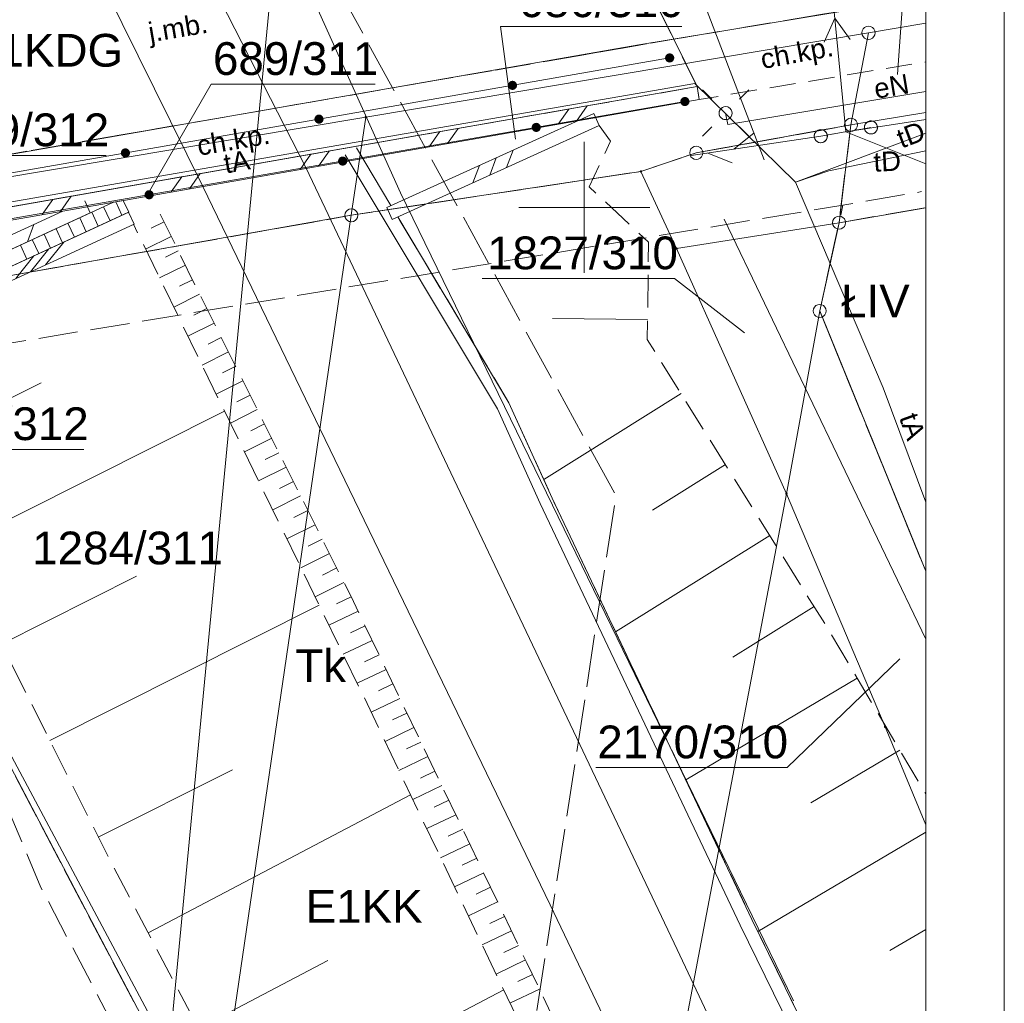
# Model space of a CAD drawing. Header units: centimetres. Extents: x -1545 to 32023, y 2301 to 66956.
# Tile 18 of 20: x 12231 to 15990, y 61233 to 64987. Entities that reach past the tile are written whole.
import ezdxf

# ---------------------------------------------------------------- set-up
doc = ezdxf.new("R2010")
doc.units = ezdxf.units.CM
doc.header["$MEASUREMENT"] = 0
for name, pattern in [('PRZER1-1', [100, 50, -50]), ('PRZER2-1', [150, 100, -50]), ('PRZER2_5-1', [175, 125, -50]), ('PRZER3-1', [200, 150, -50]), ('PRZER4-1', [250, 200, -50])]:
    doc.linetypes.add(name, pattern=pattern)
doc.layers.add('130-Z Teren', color=7, linetype='Continuous')
doc.layers.add('Mapa dcp_3_GSLKOG', color=7, linetype='Continuous')
for name, color, linetype, lineweight in [('130-Z Teren_Nr_pióra__53', 54, 'Continuous', 13), ('Mapa dcp_3_GEPPGD_Nr_pióra__2', 94, 'Continuous', 18), ('Mapa dcp_3_GESDZI_Nr_pióra__2', 94, 'Continuous', 18), ('Mapa dcp_3_GESDZI_O_Nr_pióra__2', 94, 'Continuous', 18), ('Mapa dcp_3_GESKLU_Nr_pióra__2', 94, 'Continuous', 18), ('Mapa dcp_3_GESKLU_O_Nr_pióra__2', 94, 'Continuous', 18), ('Mapa dcp_3_GSLDSS_Nr_pióra__7', 7, 'Continuous', 18), ('Mapa dcp_3_GSLIMS_Nr_pióra__7', 7, 'Continuous', 18), ('Mapa dcp_3_GSLKOG_Nr_pióra__7', 7, 'Continuous', 18), ('Mapa dcp_3_GSLKRW_Nr_pióra__7', 7, 'Continuous', 18), ('Mapa dcp_3_GSLTTK_Nr_pióra__7', 7, 'Continuous', 18), ('Mapa dcp_3_GSSDSO_Nr_pióra__7', 7, 'Continuous', 18), ('Mapa dcp_3_GSSKOA_Nr_pióra__7', 7, 'Continuous', 18), ('Mapa dcp_3_GSSKOA_O_Nr_pióra__7', 7, 'Continuous', 18), ('Mapa dcp_3_GSSKOD_Nr_pióra__7', 7, 'Continuous', 18), ('Mapa dcp_3_GSSKOD_O_Nr_pióra__7', 7, 'Continuous', 18), ('Mapa dcp_3_GSSPDR_Nr_pióra__7', 7, 'Continuous', 18), ('Mapa dcp_3_GSSSCH_Nr_pióra__7', 7, 'Continuous', 18), ('Mapa dcp_3_GSSZSN_Nr_pióra__7', 7, 'Continuous', 18), ('Mapa dcp_3_GSSZWA_Nr_pióra__7', 7, 'Continuous', 18), ('Mapa dcp_3_GULENN_Nr_pióra__3', 1, 'Continuous', 18), ('Mapa dcp_3_GULENN_O_Nr_pióra__3', 1, 'Continuous', 18), ('Mapa dcp_3_GULISL_Nr_pióra__7', 7, 'Continuous', 18), ('Mapa dcp_3_GUPISL_Nr_pióra__7', 7, 'Continuous', 18), ('Mapa dcp_3_linie rozgraniczające_Nr_pióra__150', 150, 'Continuous', 18), ('Mapa dcp_3_opis pozaramkowy_Nr_pióra__7', 7, 'Continuous', 18), ('Mapa dcp_3_Siatka_Nr_pióra__7', 7, 'Continuous', 18), ('Mapa dcp_3_Zakres_Nr_pióra__210', 6, 'Continuous', 18)]:
    doc.layers.add(name, color=color, linetype=linetype, lineweight=lineweight)
doc.layers.add('Mapa dcp_3_GULTPR_Nr_pióra__5', color=7, linetype='Continuous', lineweight=18, true_color=0xff9100)
doc.layers.add('Mapa dcp_3_GULTPR_O_Nr_pióra__5', color=7, linetype='Continuous', lineweight=18, true_color=0xff9100)
doc.styles.add('STYL_AUTOMATYCZNY_1', font='txt')

# ---------------------------------------------------------------- blocks, each defined once
blk = doc.blocks.new('Siatka_1_1', base_point=(-1323.8, -3657.8))
at = {"layer": '130-Z Teren_Nr_pióra__53', "color": 54, "linetype": 'Continuous', "lineweight": 13, "flags": 128}
blk.add_lwpolyline([(-1323.8, -3657.8), (389.2, -253.3), (-68.9, 9924.9), (-1545.8, 10177.5), (-3265.8, 10170.5), (-7834.3, 8146.7), (-5310.3, 1141.2), (-4200.9, -1661.1)], close=True, dxfattribs=at)

msp = doc.modelspace()

# ---------------------------------------------------------------- hatches: boundary and pattern name
at = {"layer": 'Mapa dcp_3_GEPPGD_Nr_pióra__2', "linetype": 'Continuous', "lineweight": 18}
for points in [[(13551.79, 64610.82), (13553.18, 64611.04), (13554.43, 64611.67), (13555.43, 64612.67), (13556.07, 64613.92), (13556.29, 64615.32), (13556.07, 64616.71), (13555.43, 64617.96), (13554.43, 64618.96), (13553.18, 64619.6), (13551.79, 64619.82), (13550.4, 64619.6), (13549.14, 64618.96), (13548.15, 64617.96), (13547.51, 64616.71), (13547.29, 64615.32), (13547.51, 64613.92), (13548.15, 64612.67), (13549.14, 64611.67), (13550.4, 64611.04)], [(14602.31, 64403.15), (14603.7, 64403.37), (14604.96, 64404.01), (14605.95, 64405.01), (14606.59, 64406.26), (14606.81, 64407.65), (14606.59, 64409.04), (14605.95, 64410.3), (14604.96, 64411.29), (14603.7, 64411.93), (14602.31, 64412.15), (14600.92, 64411.93), (14599.67, 64411.29), (14598.67, 64410.3), (14598.03, 64409.04), (14597.81, 64407.65), (14598.03, 64406.26), (14598.67, 64405.01), (14599.67, 64404.01), (14600.92, 64403.37)], [(14738.51, 64108.75), (14739.9, 64108.97), (14741.16, 64109.61), (14742.15, 64110.61), (14742.79, 64111.86), (14743.01, 64113.25), (14742.79, 64114.64), (14742.15, 64115.9), (14741.16, 64116.89), (14739.9, 64117.53), (14738.51, 64117.75), (14737.12, 64117.53), (14735.87, 64116.89), (14734.87, 64115.9), (14734.23, 64114.64), (14734.01, 64113.25), (14734.23, 64111.86), (14734.87, 64110.61), (14735.87, 64109.61), (14737.12, 64108.97)], [(15157.91, 63173.15), (15159.3, 63173.37), (15160.56, 63174.01), (15161.55, 63175.01), (15162.19, 63176.26), (15162.41, 63177.65), (15162.19, 63179.04), (15161.55, 63180.3), (15160.56, 63181.29), (15159.3, 63181.93), (15157.91, 63182.15), (15156.52, 63181.93), (15155.27, 63181.29), (15154.27, 63180.3), (15153.63, 63179.04), (15153.41, 63177.65), (15153.63, 63176.26), (15154.27, 63175.01), (15155.27, 63174.01), (15156.52, 63173.37)], [(15534.31, 62283.65), (15535.7, 62283.87), (15536.96, 62284.51), (15537.95, 62285.51), (15538.59, 62286.76), (15538.81, 62288.15), (15538.59, 62289.54), (15537.95, 62290.8), (15536.96, 62291.79), (15535.7, 62292.43), (15534.31, 62292.65), (15532.92, 62292.43), (15531.67, 62291.79), (15530.67, 62290.8), (15530.03, 62289.54), (15529.81, 62288.15), (15530.03, 62286.76), (15530.67, 62285.51), (15531.67, 62284.51), (15532.92, 62283.87)]]:
    msp.add_hatch(color=94, dxfattribs=at).paths.add_polyline_path(points)
at = {"layer": 'Mapa dcp_3_GSLKOG', "linetype": 'Continuous', "lineweight": 0, "true_color": 0x000000}
for points in [[(14715.02, 64823.51), (14719.38, 64824.88), (14723.24, 64827.33), (14726.33, 64830.69), (14728.44, 64834.74), (14729.44, 64839.19), (14729.25, 64843.76), (14727.89, 64848.12), (14725.44, 64851.98), (14722.08, 64855.07), (14718.03, 64857.19), (14713.57, 64858.18), (14709, 64857.99), (14704.64, 64856.63), (14700.79, 64854.18), (14697.69, 64850.82), (14695.58, 64846.77), (14694.58, 64842.31), (14694.77, 64837.75), (14696.14, 64833.39), (14698.58, 64829.53), (14701.95, 64826.44), (14706, 64824.32), (14710.45, 64823.32)], [(14115.04, 64718.86), (14119.4, 64720.23), (14123.25, 64722.68), (14126.35, 64726.04), (14128.46, 64730.09), (14129.46, 64734.55), (14129.27, 64739.11), (14127.9, 64743.47), (14125.46, 64747.33), (14122.09, 64750.42), (14118.05, 64752.54), (14113.59, 64753.54), (14109.02, 64753.34), (14104.66, 64751.98), (14100.81, 64749.53), (14097.71, 64746.17), (14095.6, 64742.12), (14094.6, 64737.66), (14094.79, 64733.1), (14096.16, 64728.74), (14098.6, 64724.88), (14101.97, 64721.79), (14106.01, 64719.67), (14110.47, 64718.67)], [(14115.04, 64718.86), (14119.4, 64720.23), (14123.25, 64722.68), (14126.35, 64726.04), (14128.46, 64730.09), (14129.46, 64734.55), (14129.27, 64739.11), (14127.9, 64743.47), (14125.46, 64747.33), (14122.09, 64750.42), (14118.05, 64752.54), (14113.59, 64753.54), (14109.02, 64753.34), (14104.66, 64751.98), (14100.81, 64749.53), (14097.71, 64746.17), (14095.6, 64742.12), (14094.6, 64737.66), (14094.79, 64733.1), (14096.16, 64728.74), (14098.6, 64724.88), (14101.97, 64721.79), (14106.01, 64719.67), (14110.47, 64718.67)], [(14767.21, 64691.69), (14762.85, 64690.33), (14758.99, 64687.88), (14755.9, 64684.52), (14753.78, 64680.48), (14752.78, 64676.02), (14752.97, 64671.45), (14754.33, 64667.09), (14756.78, 64663.23), (14760.14, 64660.14), (14764.19, 64658.02), (14768.65, 64657.02), (14773.21, 64657.21), (14777.57, 64658.57), (14781.43, 64661.02), (14784.52, 64664.38), (14786.64, 64668.43), (14787.64, 64672.89), (14787.45, 64677.45), (14786.09, 64681.81), (14783.64, 64685.67), (14780.28, 64688.76), (14776.23, 64690.88), (14771.78, 64691.88)], [(13376.19, 64590), (13380.55, 64591.36), (13384.41, 64593.81), (13387.5, 64597.17), (13389.62, 64601.22), (13390.61, 64605.68), (13390.42, 64610.24), (13389.06, 64614.6), (13386.61, 64618.46), (13383.25, 64621.55), (13379.2, 64623.67), (13374.74, 64624.67), (13370.18, 64624.48), (13365.82, 64623.11), (13361.96, 64620.66), (13358.87, 64617.3), (13356.75, 64613.25), (13355.75, 64608.79), (13355.94, 64604.23), (13357.31, 64599.87), (13359.76, 64596.01), (13363.12, 64592.92), (13367.17, 64590.8), (13371.63, 64589.81)], [(13376.19, 64590), (13380.55, 64591.36), (13384.41, 64593.81), (13387.5, 64597.17), (13389.62, 64601.22), (13390.61, 64605.68), (13390.42, 64610.24), (13389.06, 64614.6), (13386.61, 64618.46), (13383.25, 64621.55), (13379.2, 64623.67), (13374.74, 64624.67), (13370.18, 64624.48), (13365.82, 64623.11), (13361.96, 64620.66), (13358.87, 64617.3), (13356.75, 64613.25), (13355.75, 64608.79), (13355.94, 64604.23), (13357.31, 64599.87), (13359.76, 64596.01), (13363.12, 64592.92), (13367.17, 64590.8), (13371.63, 64589.81)], [(14199.72, 64592.98), (14195.36, 64591.62), (14191.5, 64589.17), (14188.41, 64585.81), (14186.29, 64581.77), (14185.29, 64577.31), (14185.48, 64572.74), (14186.84, 64568.38), (14189.29, 64564.52), (14192.65, 64561.43), (14196.7, 64559.31), (14201.15, 64558.31), (14205.72, 64558.5), (14210.08, 64559.86), (14213.94, 64562.31), (14217.03, 64565.67), (14219.15, 64569.72), (14220.15, 64574.18), (14219.96, 64578.74), (14218.6, 64583.1), (14216.15, 64586.96), (14212.79, 64590.05), (14208.74, 64592.17), (14204.28, 64593.17)], [(14199.72, 64592.98), (14195.36, 64591.62), (14191.5, 64589.17), (14188.41, 64585.81), (14186.29, 64581.77), (14185.29, 64577.31), (14185.48, 64572.74), (14186.84, 64568.38), (14189.29, 64564.52), (14192.65, 64561.43), (14196.7, 64559.31), (14201.15, 64558.31), (14205.72, 64558.5), (14210.08, 64559.86), (14213.94, 64562.31), (14217.03, 64565.67), (14219.15, 64569.72), (14220.15, 64574.18), (14219.96, 64578.74), (14218.6, 64583.1), (14216.15, 64586.96), (14212.79, 64590.05), (14208.74, 64592.17), (14204.28, 64593.17)], [(12637.34, 64461.13), (12641.7, 64462.49), (12645.56, 64464.94), (12648.65, 64468.3), (12650.77, 64472.35), (12651.77, 64476.81), (12651.58, 64481.38), (12650.21, 64485.74), (12647.76, 64489.59), (12644.4, 64492.69), (12640.35, 64494.8), (12635.9, 64495.8), (12631.33, 64495.61), (12626.97, 64494.24), (12623.11, 64491.8), (12620.02, 64488.43), (12617.9, 64484.38), (12616.91, 64479.93), (12617.1, 64475.36), (12618.46, 64471), (12620.91, 64467.14), (12624.27, 64464.05), (12628.32, 64461.94), (12632.78, 64460.94)], [(12637.34, 64461.13), (12641.7, 64462.49), (12645.56, 64464.94), (12648.65, 64468.3), (12650.77, 64472.35), (12651.77, 64476.81), (12651.58, 64481.38), (12650.21, 64485.74), (12647.76, 64489.59), (12644.4, 64492.69), (12640.35, 64494.8), (12635.9, 64495.8), (12631.33, 64495.61), (12626.97, 64494.24), (12623.11, 64491.8), (12620.02, 64488.43), (12617.9, 64484.38), (12616.91, 64479.93), (12617.1, 64475.36), (12618.46, 64471), (12620.91, 64467.14), (12624.27, 64464.05), (12628.32, 64461.94), (12632.78, 64460.94)], [(13460.81, 64464.46), (13456.45, 64463.09), (13452.6, 64460.65), (13449.5, 64457.29), (13447.38, 64453.24), (13446.38, 64448.78), (13446.57, 64444.22), (13447.94, 64439.86), (13450.38, 64436), (13453.74, 64432.9), (13457.79, 64430.79), (13462.25, 64429.79), (13466.81, 64429.97), (13471.17, 64431.34), (13475.03, 64433.78), (13478.13, 64437.14), (13480.24, 64441.19), (13481.24, 64445.65), (13481.05, 64450.21), (13479.69, 64454.57), (13477.25, 64458.43), (13473.88, 64461.53), (13469.84, 64463.65), (13465.38, 64464.65)], [(13460.81, 64464.46), (13456.45, 64463.09), (13452.6, 64460.65), (13449.5, 64457.29), (13447.38, 64453.24), (13446.38, 64448.78), (13446.57, 64444.22), (13447.94, 64439.86), (13450.38, 64436), (13453.74, 64432.9), (13457.79, 64430.79), (13462.25, 64429.79), (13466.81, 64429.97), (13471.17, 64431.34), (13475.03, 64433.78), (13478.13, 64437.14), (13480.24, 64441.19), (13481.24, 64445.65), (13481.05, 64450.21), (13479.69, 64454.57), (13477.25, 64458.43), (13473.88, 64461.53), (13469.84, 64463.65), (13465.38, 64464.65)], [(12721.91, 64335.93), (12717.55, 64334.57), (12713.69, 64332.12), (12710.6, 64328.76), (12708.48, 64324.71), (12707.48, 64320.26), (12707.67, 64315.69), (12709.03, 64311.33), (12711.48, 64307.47), (12714.84, 64304.38), (12718.88, 64302.26), (12723.34, 64301.26), (12727.91, 64301.45), (12732.27, 64302.81), (12736.13, 64305.26), (12739.22, 64308.62), (12741.34, 64312.67), (12742.34, 64317.12), (12742.15, 64321.69), (12740.79, 64326.05), (12738.34, 64329.91), (12734.98, 64333), (12730.93, 64335.12), (12726.47, 64336.12)], [(12721.91, 64335.93), (12717.55, 64334.57), (12713.69, 64332.12), (12710.6, 64328.76), (12708.48, 64324.71), (12707.48, 64320.26), (12707.67, 64315.69), (12709.03, 64311.33), (12711.48, 64307.47), (12714.84, 64304.38), (12718.88, 64302.26), (12723.34, 64301.26), (12727.91, 64301.45), (12732.27, 64302.81), (12736.13, 64305.26), (12739.22, 64308.62), (12741.34, 64312.67), (12742.34, 64317.12), (12742.15, 64321.69), (12740.79, 64326.05), (12738.34, 64329.91), (12734.98, 64333), (12730.93, 64335.12), (12726.47, 64336.12)]]:
    msp.add_hatch(color=18, dxfattribs=at).paths.add_polyline_path(points)

# ---------------------------------------------------------------- linework, layer by layer
at = {"layer": 'Mapa dcp_3_GEPPGD_Nr_pióra__2', "color": 94, "linetype": 'Continuous', "lineweight": 18, "flags": 128}
for points in [[(15471.11, 64961.75), (15478.84, 64960.53), (15485.81, 64956.98), (15491.34, 64951.45), (15494.89, 64944.48), (15496.11, 64936.75), (15494.89, 64929.03), (15491.34, 64922.06), (15485.81, 64916.53), (15478.84, 64912.98), (15471.11, 64911.75), (15463.39, 64912.98), (15456.42, 64916.53), (15450.89, 64922.06), (15447.33, 64929.03), (15446.11, 64936.75), (15447.33, 64944.48), (15450.89, 64951.45), (15456.42, 64956.98), (15463.39, 64960.53)], [(15404.21, 64610.45), (15411.94, 64609.23), (15418.91, 64605.68), (15424.44, 64600.15), (15427.99, 64593.18), (15429.21, 64585.45), (15427.99, 64577.73), (15424.44, 64570.76), (15418.91, 64565.23), (15411.94, 64561.68), (15404.21, 64560.45), (15396.49, 64561.68), (15389.52, 64565.23), (15383.99, 64570.76), (15380.43, 64577.73), (15379.21, 64585.45), (15380.43, 64593.18), (15383.99, 64600.15), (15389.52, 64605.68), (15396.49, 64609.23)], [(14813.61, 64503.65), (14821.34, 64502.43), (14828.31, 64498.88), (14833.84, 64493.35), (14837.39, 64486.38), (14838.61, 64478.65), (14837.39, 64470.93), (14833.84, 64463.96), (14828.31, 64458.43), (14821.34, 64454.88), (14813.61, 64453.65), (14805.89, 64454.88), (14798.92, 64458.43), (14793.39, 64463.96), (14789.83, 64470.93), (14788.61, 64478.65), (14789.83, 64486.38), (14793.39, 64493.35), (14798.92, 64498.88), (14805.89, 64502.43)], [(13496.71, 64265.15), (13504.44, 64263.93), (13511.41, 64260.38), (13516.94, 64254.85), (13520.49, 64247.88), (13521.71, 64240.15), (13520.49, 64232.43), (13516.94, 64225.46), (13511.41, 64219.93), (13504.44, 64216.38), (13496.71, 64215.15), (13488.99, 64216.38), (13482.02, 64219.93), (13476.49, 64225.46), (13472.93, 64232.43), (13471.71, 64240.15), (13472.93, 64247.88), (13476.49, 64254.85), (13482.02, 64260.38), (13488.99, 64263.93)], [(15358.71, 64237.05), (15366.44, 64235.83), (15373.41, 64232.28), (15378.94, 64226.75), (15382.49, 64219.78), (15383.71, 64212.05), (15382.49, 64204.33), (15378.94, 64197.36), (15373.41, 64191.83), (15366.44, 64188.28), (15358.71, 64187.05), (15350.99, 64188.28), (15344.02, 64191.83), (15338.49, 64197.36), (15334.93, 64204.33), (15333.71, 64212.05), (15334.93, 64219.78), (15338.49, 64226.75), (15344.02, 64232.28), (15350.99, 64235.83)], [(15284.81, 63900.25), (15292.54, 63899.03), (15299.51, 63895.48), (15305.04, 63889.95), (15308.59, 63882.98), (15309.81, 63875.25), (15308.59, 63867.53), (15305.04, 63860.56), (15299.51, 63855.03), (15292.54, 63851.48), (15284.81, 63850.25), (15277.09, 63851.48), (15270.12, 63855.03), (15264.59, 63860.56), (15261.03, 63867.53), (15259.81, 63875.25), (15261.03, 63882.98), (15264.59, 63889.95), (15270.12, 63895.48), (15277.09, 63899.03)]]:
    msp.add_lwpolyline(points, close=True, dxfattribs=at)
at = {"layer": 'Mapa dcp_3_GESDZI_Nr_pióra__2', "color": 94, "linetype": 'Continuous', "lineweight": 18, "flags": 128}
for points in [[(15689.6, 64973.34), (15471.11, 64936.75), (13551.79, 64615.32), (11652.61, 64297.25), (9670.21, 63965.25), (8004.91, 63686.45), (6446.61, 63425.36), (3349.21, 62906.66), (1439.6, 62586.78)], [(15689.6, 64633.08), (15404.21, 64585.45), (15471.11, 64936.75), (15689.6, 64973.34)], [(15689.6, 64268.89), (15358.71, 64212.05), (15404.21, 64585.45), (15689.6, 64633.08)], [(15689.6, 62882.32), (15284.81, 63875.25), (15358.71, 64212.05), (15689.6, 64268.89)], [(15689.6, 61914.38), (15534.31, 62288.15), (15157.91, 63177.65), (15284.81, 63875.25), (15689.6, 62882.32)], [(15689.6, 57544.19), (15617.41, 57242.05), (15386.91, 56345.05), (14246.61, 58391.55), (15157.91, 63177.65), (15534.31, 62288.15), (15689.6, 61914.38)]]:
    msp.add_lwpolyline(points, dxfattribs=at)
for points in [[(13551.79, 64615.32), (15471.11, 64936.75), (15404.21, 64585.45), (14813.61, 64478.65), (14602.31, 64407.65), (13496.71, 64240.15)], [(11652.61, 64297.25), (13551.79, 64615.32), (13496.71, 64240.15), (11591.91, 63903.65)], [(14813.61, 64478.65), (15404.21, 64585.45), (15358.71, 64212.05), (14738.51, 64113.25), (14602.31, 64407.65)], [(13496.71, 64240.15), (14602.31, 64407.65), (14738.51, 64113.25), (15157.91, 63177.65), (14246.61, 58391.55), (12973.61, 60671.85)], [(11591.91, 63903.65), (13496.71, 64240.15), (12973.61, 60671.85), (12813.71, 60958.25), (11511.61, 63435.85)], [(14738.51, 64113.25), (15358.71, 64212.05), (15284.81, 63875.25), (15157.91, 63177.65)], [(11511.61, 63435.85), (12813.71, 60958.25), (12973.61, 60671.85), (12853.81, 59825.25), (12367.81, 60715.25), (11387.81, 62584.25)]]:
    msp.add_lwpolyline(points, close=True, dxfattribs=at)
at = {"layer": 'Mapa dcp_3_GESDZI_O_Nr_pióra__2', "color": 94, "linetype": 'Continuous', "lineweight": 18, "flags": 128}
for points in [[(15581.9, 64777.94), (15622.52, 65349.62), (14990.29, 65349.62)], [(15072.91, 64451.35), (14826.31, 65097.5), (15554.08, 65097.5)], [(14123.15, 64531.08), (14066.45, 64960.92), (14758.78, 64960.92)], [(12717.54, 64316.45), (12962.06, 64740.4), (13587.17, 64740.4)], [(11457.36, 63779.88), (11825.04, 64468.33), (12560.38, 64468.33)], [(13996.18, 63998.76), (14730.02, 63998.76), (14998.08, 63791.08)], [(11289.51, 63139.55), (11746.91, 63346.8), (12475.45, 63346.8)], [(14430.69, 62132.32), (15160.31, 62132.32), (15591.38, 62547.92)]]:
    msp.add_lwpolyline(points, dxfattribs=at)
at = {"layer": 'Mapa dcp_3_GESKLU_Nr_pióra__2', "color": 94, "linetype": 'PRZER3-1', "lineweight": 18, "flags": 128}
for points in [[(15689.6, 64268.89), (15358.71, 64212.05), (15404.21, 64585.45), (14813.61, 64478.65), (14602.31, 64407.65), (13496.71, 64240.15), (11591.91, 63903.65), (11298.61, 63841.15), (10762.01, 63778.35), (9616.71, 63612.15), (7947.61, 63314.25), (6388.81, 63053.46), (3322.01, 62585.06), (1439.6, 62236.61)], [(15689.59, 55850.38), (15386.91, 56345.05), (14246.61, 58391.55), (12973.61, 60671.85), (12813.71, 60958.25), (11511.61, 63435.85), (11591.91, 63903.65), (13496.71, 64240.15), (14602.31, 64407.65), (14813.61, 64478.65), (15404.21, 64585.45), (15358.71, 64212.05), (15284.81, 63875.25), (15689.6, 62882.32)], [(15689.6, 62882.32), (15284.81, 63875.25), (15358.71, 64212.05), (15689.6, 64268.89)], [(15689.59, 54904.9), (15215.11, 55676.45), (14968.31, 56079.65), (14103.41, 57632.65), (13823.11, 58124.05), (12853.81, 59825.25), (12367.81, 60715.25), (11387.81, 62584.25), (10927.81, 63460.25), (10762.01, 63778.35), (11298.61, 63841.15), (11591.91, 63903.65), (11511.61, 63435.85), (12813.71, 60958.25), (12973.61, 60671.85), (14246.61, 58391.55), (15386.91, 56345.05), (15689.59, 55850.38)]]:
    msp.add_lwpolyline(points, dxfattribs=at)
at = {"layer": 'Mapa dcp_3_GSLDSS_Nr_pióra__7', "color": 7, "linetype": 'Continuous', "lineweight": 18, "flags": 128}
for points in [[(13631.89, 64270.02), (14422.69, 64628.42)], [(14422.69, 64628.42), (14443.33, 64582.88)], [(13652.53, 64224.48), (14443.33, 64582.88)], [(14089.37, 64422.46), (14114.27, 64488.64)], [(14089.37, 64422.46), (14114.27, 64488.64)], [(13960.95, 64364.26), (13985.85, 64430.44)], [(13960.95, 64364.26), (13985.85, 64430.44)], [(14025.16, 64393.36), (14050.06, 64459.54)], [(14025.16, 64393.36), (14050.06, 64459.54)], [(13631.89, 64270.02), (13652.53, 64224.48)]]:
    msp.add_lwpolyline(points, dxfattribs=at)
at = {"layer": 'Mapa dcp_3_GSLIMS_Nr_pióra__7', "color": 7, "linetype": 'Continuous', "lineweight": 18, "flags": 128}
for points in [[(12499.82, 64249.89), (11526.12, 63800.44), (11363.26, 64126.69), (14816.5, 64731.43)], [(14816.5, 64731.43), (14825.12, 64682.18)], [(12395.1, 64256.63), (11549.2, 63866.16), (11437.96, 64089.01), (12395.1, 64256.63), (14825.12, 64682.18)], [(14356.38, 64600.09), (14397.01, 64657.97)], [(14356.38, 64600.09), (14397.01, 64657.97)], [(14286.94, 64587.93), (14327.56, 64645.8)], [(14286.94, 64587.93), (14327.56, 64645.8)], [(13794.43, 64501.68), (13835.06, 64559.56)], [(13794.43, 64501.68), (13835.06, 64559.56)], [(13863.88, 64513.84), (13904.5, 64571.72)], [(13863.88, 64513.84), (13904.5, 64571.72)], [(13301.93, 64415.43), (13342.55, 64473.31)], [(13301.93, 64415.43), (13342.55, 64473.31)], [(13371.37, 64427.59), (13412, 64485.47)], [(13371.37, 64427.59), (13412, 64485.47)], [(12878.87, 64341.35), (12919.49, 64399.22)], [(12878.87, 64341.35), (12919.49, 64399.22)], [(12809.42, 64329.19), (12850.05, 64387.06)], [(12809.42, 64329.19), (12850.05, 64387.06)], [(12316.92, 64242.94), (12357.54, 64300.81)], [(12316.92, 64242.94), (12357.54, 64300.81)], [(12386.36, 64255.1), (12426.99, 64312.97)], [(12386.36, 64255.1), (12426.99, 64312.97)], [(12499.82, 64249.89), (12478.86, 64295.29)], [(12284.71, 64205.67), (12260.27, 64139.32)], [(12284.71, 64205.67), (12260.27, 64139.32)]]:
    msp.add_lwpolyline(points, dxfattribs=at)
at = {"layer": 'Mapa dcp_3_GSLKOG_Nr_pióra__7', "color": 7, "linetype": 'Continuous', "lineweight": 18, "flags": 128}
for points in [[(14712.01, 64840.75), (11295.51, 64244.85)], [(11418.51, 64091.45), (14770.21, 64674.45)]]:
    msp.add_lwpolyline(points, dxfattribs=at)
at = {"layer": 'Mapa dcp_3_GSLKRW_Nr_pióra__7', "color": 7, "linetype": 'Continuous', "lineweight": 18, "flags": 128}
for points in [[(14594.41, 64890.25), (15689.6, 65073.11)], [(5537.91, 63357.06), (11078.11, 64280.15), (11828.41, 64408.75), (14594.41, 64890.25)]]:
    msp.add_lwpolyline(points, dxfattribs=at)
at = {"layer": 'Mapa dcp_3_GSLTTK_Nr_pióra__7', "color": 7, "linetype": 'Continuous', "lineweight": 18, "flags": 128}
for points in [[(11822.36, 66645.21), (12374.51, 65471.75), (12930.41, 64350.65), (14255.31, 61608.65), (15689.6, 58606.27)], [(15689.6, 59424.91), (14740.11, 61438.25), (13323.91, 64419.55), (12752.21, 65539.25), (12245.97, 66645.21)]]:
    msp.add_lwpolyline(points, dxfattribs=at)
at = {"layer": 'Mapa dcp_3_GSSDSO_Nr_pióra__7', "color": 7, "linetype": 'Continuous', "lineweight": 18, "flags": 128}
msp.add_lwpolyline([(12667.41, 64206.95), (11616.91, 63722.55), (11643.61, 63664.65), (11598.21, 63643.75), (11550.61, 63747.05), (12646.51, 64252.35)], close=True, dxfattribs=at)
for points in [[(12328.89, 64050.86), (12398.77, 64138.13)], [(12272.14, 64024.69), (12342.02, 64111.96)], [(12215.38, 63998.52), (12285.26, 64085.79)]]:
    msp.add_lwpolyline(points, dxfattribs=at)
at = {"layer": 'Mapa dcp_3_GSSKOA_Nr_pióra__7', "color": 7, "linetype": 'PRZER3-1', "lineweight": 18, "flags": 128}
for points in [[(15689.6, 65073.11), (14727.44, 64912.46), (14395.05, 65587.96), (15689.6, 65808.05)], [(15689.59, 55162.8), (14995.81, 56307.25), (14375.81, 57344.25), (13464.81, 58880.25), (12724.81, 60221.25), (12159.81, 61162.25), (11786.81, 61593.25), (11926.81, 62594.25), (12311.81, 61675.25), (13040.81, 60286.25), (13638.81, 59040.25), (14618.81, 57450.25), (15194.81, 56461.25), (15689.59, 55627.39)]]:
    msp.add_lwpolyline(points, dxfattribs=at)
msp.add_lwpolyline([(10939.77, 64987.04), (14246.81, 65562.75), (14395.05, 65587.96), (14727.44, 64912.46), (11273.02, 64313.56)], close=True, dxfattribs=at)
at = {"layer": 'Mapa dcp_3_GSSKOD_Nr_pióra__7', "color": 7, "linetype": 'PRZER2-1', "lineweight": 18, "flags": 128}
msp.add_lwpolyline([(15689.6, 65073.11), (14727.44, 64912.46), (14816.51, 64731.45), (14825.11, 64682.15), (15689.6, 64825.6)], dxfattribs=at)
msp.add_lwpolyline([(11273.02, 64313.56), (14727.44, 64912.46), (14816.51, 64731.45), (11365.31, 64127.05)], close=True, dxfattribs=at)
at = {"layer": 'Mapa dcp_3_GSSPDR_Nr_pióra__7', "color": 7, "linetype": 'Continuous', "lineweight": 18, "flags": 128}
for points in [[(13473.21, 64471.55), (14054.21, 63501.45), (14218.31, 63140.05), (14981.11, 61531.05), (15585.51, 60297.75), (15689.6, 60079.9)], [(13647.91, 64277.15), (13516.11, 64497.25)], [(15689.6, 60195.88), (15630.51, 60319.55), (15026.21, 61552.75), (14263.71, 63161.15), (14098.61, 63524.75), (13673.71, 64234.05)]]:
    msp.add_lwpolyline(points, dxfattribs=at)
at = {"layer": 'Mapa dcp_3_GSSSCH_Nr_pióra__7', "color": 7, "linetype": 'Continuous', "lineweight": 18, "flags": 128}
msp.add_lwpolyline([(12625.81, 64297.25), (12646.81, 64252.25), (11550.81, 63747.25), (11525.81, 63800.25), (12588.81, 64290.25)], close=True, dxfattribs=at)
for points in [[(12621.04, 64240.38), (12597.32, 64291.86)], [(12530.22, 64198.53), (12505.62, 64251.91)], [(12575.63, 64219.45), (12551.03, 64272.84)], [(12439.4, 64156.68), (12414.81, 64210.04)], [(12484.81, 64177.61), (12460.22, 64230.98)], [(12348.57, 64114.84), (12323.99, 64168.18)], [(12393.98, 64135.76), (12369.4, 64189.11)], [(12303.16, 64093.91), (12278.58, 64147.25)], [(12257.75, 64072.99), (12233.18, 64126.32)]]:
    msp.add_lwpolyline(points, dxfattribs=at)
at = {"layer": 'Mapa dcp_3_GSSZSN_Nr_pióra__7', "color": 7, "linetype": 'PRZER2_5-1', "lineweight": 18, "flags": 128}
for points in [[(14443.31, 64582.95), (14485.71, 64522.65), (14404.71, 64348.95), (14631.31, 64137.55), (14626.51, 63766.45), (15322.11, 62652.65), (15689.6, 62032.45)], [(12767.13, 64244.31), (12913.71, 63946.55), (13494.31, 62787.65), (14167.31, 61386.85), (14871.21, 59907.05), (15540.11, 58441.65), (15689.6, 58118.59)], [(15689.6, 57853.31), (15293.51, 58695.85), (14731.41, 59932.45), (14161.61, 61110.15), (13531.21, 62429.95), (12665.01, 64205.85)], [(15689.6, 57853.31), (15293.51, 58695.85), (14731.41, 59932.45), (14161.61, 61110.15), (13531.21, 62429.95), (12665.01, 64205.85)], [(15689.6, 60195.88), (15630.51, 60319.55), (15026.21, 61552.75), (14263.71, 63161.15), (14098.61, 63524.75), (13673.71, 64234.05)], [(11649.71, 63625.65), (11952.71, 63018.75), (12565.51, 61797.95), (13360.41, 60284.35), (14239.21, 58662.05), (15055.31, 57107.65), (15689.59, 55970.59)]]:
    msp.add_lwpolyline(points, dxfattribs=at)
at = {"layer": 'Mapa dcp_3_GSSZSN_Nr_pióra__7', "color": 7, "linetype": 'Continuous', "lineweight": 18, "flags": 128}
for points in [[(12781.64, 64214.85), (12732.85, 64190.83)], [(12808.8, 64159.67), (12711.02, 64111.53)], [(12835.96, 64104.49), (12786.97, 64080.37)], [(12863.13, 64049.31), (12764.94, 64000.98)], [(12890.29, 63994.13), (12841.1, 63969.92)], [(12917.5, 63938.98), (12819.2, 63889.73)], [(12945.05, 63883.99), (12895.61, 63859.22)], [(12972.6, 63829.01), (12873.13, 63779.17)], [(14627.49, 63841.95), (14265.23, 63846.64)], [(13000.15, 63774.02), (12950.12, 63748.95)], [(13027.7, 63719.03), (12927.05, 63668.61)], [(13055.25, 63664.04), (13004.63, 63638.69)], [(11791.87, 63340.9), (12312.58, 63600.87)], [(13082.79, 63609.06), (12980.98, 63558.05)], [(13110.34, 63554.07), (13059.14, 63528.42)], [(14755.67, 63559.64), (14231.43, 63232.24)], [(11976.07, 62972.22), (13012.87, 63492.66)], [(13137.89, 63499.08), (13034.9, 63447.49)], [(13165.44, 63444.1), (13113.65, 63418.15)], [(13192.99, 63389.11), (13088.83, 63336.93)], [(13220.53, 63334.12), (13168.16, 63307.88)], [(13248.08, 63279.13), (13142.76, 63226.37)], [(14924.83, 63288.78), (14646.44, 63114.92)], [(13275.63, 63224.15), (13222.68, 63197.62)], [(13303.18, 63169.16), (13196.68, 63115.81)], [(13330.73, 63114.17), (13277.19, 63087.35)], [(13358.27, 63059.19), (13250.61, 63005.25)], [(13385.82, 63004.2), (13331.7, 62977.08)], [(15093.99, 63017.93), (14505.77, 62650.57)], [(13413.37, 62949.21), (13304.54, 62894.69)], [(13440.92, 62894.22), (13386.21, 62866.81)], [(12160.96, 62603.89), (12677.25, 62863.06)], [(13468.47, 62839.24), (13358.46, 62784.12)], [(13495.96, 62784.22), (13440.24, 62757.45)], [(12345.84, 62235.56), (13374.24, 62751.78)], [(15263.14, 62747.07), (14953.31, 62553.57)], [(13522.59, 62728.79), (13411.49, 62675.41)], [(13549.23, 62673.35), (13493.84, 62646.74)], [(13575.86, 62617.91), (13465.41, 62564.85)], [(13602.49, 62562.48), (13547.43, 62536.03)], [(13629.13, 62507.04), (13519.34, 62454.3)], [(15428.15, 62473.69), (14773.51, 62085.79)], [(13655.76, 62451.61), (13600.9, 62425.25)], [(13682.39, 62396.17), (13572.55, 62343.4)], [(13709.03, 62340.73), (13654.04, 62314.32)], [(13735.66, 62285.3), (13625.57, 62232.41)], [(13762.29, 62229.86), (13707.18, 62203.39)], [(13788.93, 62174.43), (13678.58, 62121.41)], [(15590.94, 62198.96), (15250.92, 61997.48)], [(12530.73, 61867.23), (13042.63, 62124.19)], [(13815.56, 62118.99), (13760.33, 62092.45)], [(13842.2, 62063.55), (13731.6, 62010.42)], [(12721.09, 61501.71), (13723.2, 62027.99)], [(13868.83, 62008.12), (13813.47, 61981.52)], [(13895.46, 61952.68), (13784.61, 61899.43)], [(13922.1, 61897.25), (13866.61, 61870.59)], [(15689.6, 61886.23), (15048.85, 61506.56)], [(13948.73, 61841.81), (13837.63, 61788.43)], [(13975.36, 61786.38), (13919.75, 61759.66)], [(14002, 61730.94), (13890.65, 61677.44)], [(14028.63, 61675.5), (13972.89, 61648.72)], [(14055.26, 61620.07), (13943.66, 61566.45)], [(14081.9, 61564.63), (14026.03, 61537.79)], [(14108.53, 61509.2), (13996.68, 61455.46)], [(15689.6, 61515.04), (15553.16, 61434.19)], [(14135.16, 61453.76), (14079.17, 61426.86)], [(12912.71, 61136.84), (13406.84, 61396.34)], [(14161.8, 61398.32), (14049.69, 61344.46)], [(14188.26, 61342.81), (14132.13, 61316.1)], [(13104.33, 60771.97), (14078.72, 61283.69)], [(14214.68, 61287.27), (14102.5, 61233.91)]]:
    msp.add_lwpolyline(points, dxfattribs=at)
at = {"layer": 'Mapa dcp_3_GSSZWA_Nr_pióra__7', "color": 7, "linetype": 'Continuous', "lineweight": 18, "flags": 128}
msp.add_lwpolyline([(14307.31, 65766.25), (10859.11, 65150.05), (10939.77, 64987.04), (11273.02, 64313.56), (11365.31, 64127.05), (14816.51, 64731.45), (14727.44, 64912.46), (14395.05, 65587.96)], close=True, dxfattribs=at)
at = {"layer": 'Mapa dcp_3_GULENN_Nr_pióra__3', "color": 1, "linetype": 'Continuous', "lineweight": 18, "flags": 128}
for points in [[(15185.17, 61242.65), (14174.52, 63319.78), (13684.59, 64326.54), (12949.66, 65956.17), (12607.45, 66645.21)], [(15384.79, 64558.81), (15336.57, 65056.48)], [(15301.35, 64901.47), (15342.77, 64992.49), (15400.89, 64911.12)], [(14925.81, 64630.25), (14933.81, 64586.25), (15689.6, 64712.43)], [(15384.79, 64558.81), (15689.6, 64605.44)], [(15384.79, 64558.81), (15689.6, 64436.7)], [(15689.6, 62622.35), (14920, 64225.23)]]:
    msp.add_lwpolyline(points, dxfattribs=at)
at = {"layer": 'Mapa dcp_3_GULISL_Nr_pióra__7', "color": 7, "linetype": 'Continuous', "lineweight": 18, "flags": 128}
for points in [[(15455.95, 64571.24), (15455.67, 64577.76), (15457.1, 64584.13), (15460.12, 64589.92), (15464.54, 64594.72), (15470.05, 64598.22), (15476.27, 64600.17), (15482.8, 64600.44), (15489.16, 64599.02), (15494.95, 64596), (15499.75, 64591.58), (15503.25, 64586.07), (15505.2, 64579.84), (15505.48, 64573.32), (15504.05, 64566.95), (15501.03, 64561.17), (15496.61, 64556.37), (15491.1, 64552.87), (15484.88, 64550.92), (15478.36, 64550.64), (15471.99, 64552.06), (15466.2, 64555.09), (15461.4, 64559.5), (15457.9, 64565.01)], [(15505.2, 64579.84), (15505.48, 64573.32), (15504.05, 64566.95), (15501.03, 64561.17), (15496.61, 64556.37), (15491.1, 64552.87), (15484.88, 64550.92), (15478.36, 64550.64), (15471.99, 64552.06), (15466.2, 64555.09), (15461.4, 64559.5), (15457.9, 64565.01), (15455.95, 64571.24), (15455.67, 64577.76), (15457.1, 64584.13), (15460.12, 64589.92), (15464.54, 64594.72), (15470.05, 64598.22), (15476.27, 64600.17), (15482.8, 64600.44), (15489.16, 64599.02), (15494.95, 64596), (15499.75, 64591.58), (15503.25, 64586.07)], [(15264.37, 64537.78), (15264.1, 64544.31), (15265.52, 64550.67), (15268.54, 64556.46), (15272.96, 64561.26), (15278.47, 64564.76), (15284.7, 64566.71), (15291.22, 64566.99), (15297.59, 64565.56), (15303.37, 64562.54), (15308.18, 64558.12), (15311.67, 64552.61), (15313.63, 64546.39), (15313.9, 64539.87), (15312.48, 64533.5), (15309.45, 64527.71), (15305.04, 64522.91), (15299.53, 64519.41), (15293.3, 64517.46), (15286.78, 64517.18), (15280.41, 64518.61), (15274.63, 64521.63), (15269.82, 64526.05), (15266.32, 64531.56)], [(15313.63, 64546.39), (15313.9, 64539.87), (15312.48, 64533.5), (15309.45, 64527.71), (15305.04, 64522.91), (15299.53, 64519.41), (15293.3, 64517.46), (15286.78, 64517.18), (15280.41, 64518.61), (15274.63, 64521.63), (15269.82, 64526.05), (15266.32, 64531.56), (15264.37, 64537.78), (15264.1, 64544.31), (15265.52, 64550.67), (15268.54, 64556.46), (15272.96, 64561.26), (15278.47, 64564.76), (15284.7, 64566.71), (15291.22, 64566.99), (15297.59, 64565.56), (15303.37, 64562.54), (15308.18, 64558.12), (15311.67, 64552.61)]]:
    msp.add_lwpolyline(points, close=True, dxfattribs=at)
at = {"layer": 'Mapa dcp_3_GULISL_Nr_pióra__7', "color": 7, "linetype": 'PRZER1-1', "lineweight": 18, "flags": 128}
for points in [[(15480.58, 64575.54), (15289, 64542.09)], [(15289, 64542.09), (15480.58, 64575.54)]]:
    msp.add_lwpolyline(points, dxfattribs=at)
at = {"layer": 'Mapa dcp_3_GULTPR_Nr_pióra__5', "color": 30, "linetype": 'Continuous', "lineweight": 18, "true_color": 0xff9100, "flags": 128}
for points in [[(15192.24, 64366.84), (14808.41, 64742.93), (11310.05, 64138.06), (11356.9, 63916.65)], [(15289, 64542.09), (14794.53, 64467.89)], [(14957, 64492.27), (15035.23, 64554.57)], [(15192.24, 64366.84), (15689.6, 64553.48)], [(14951.17, 64440.83), (14858.11, 64477.43)], [(15192.24, 64366.84), (15320.27, 64409.74), (15689.6, 64486.89)], [(15689.6, 63145.55), (15527.32, 63582.11), (15192.24, 64366.84)], [(15299.16, 56652.97), (13530.27, 59681.38), (11985.12, 62574.66), (11538.6, 63471.97)]]:
    msp.add_lwpolyline(points, dxfattribs=at)
at = {"layer": 'Mapa dcp_3_GUPISL_Nr_pióra__7', "color": 7, "linetype": 'Continuous', "lineweight": 18, "flags": 128}
for points in [[(14837.42, 64718.64), (14872.78, 64683.28)], [(15014.2, 64718.64), (14978.84, 64683.28)], [(14837.42, 64541.86), (14872.78, 64577.22)], [(15014.2, 64541.86), (14978.84, 64577.22)]]:
    msp.add_lwpolyline(points, dxfattribs=at)
for points in [[(14925.81, 64655.25), (14932.28, 64654.4), (14938.31, 64651.9), (14943.49, 64647.93), (14947.46, 64642.75), (14949.96, 64636.72), (14950.81, 64630.25), (14949.96, 64623.78), (14947.46, 64617.75), (14943.49, 64612.57), (14938.31, 64608.6), (14932.28, 64606.1), (14925.81, 64605.25), (14919.34, 64606.1), (14913.31, 64608.6), (14908.13, 64612.57), (14904.16, 64617.75), (14901.66, 64623.78), (14900.81, 64630.25), (14901.66, 64636.72), (14904.16, 64642.75), (14908.13, 64647.93), (14913.31, 64651.9), (14919.34, 64654.4)], [(14925.81, 64655.25), (14934.36, 64653.74), (14941.88, 64649.4), (14947.46, 64642.75), (14949.96, 64636.72), (14950.81, 64630.25), (14949.96, 64623.78), (14947.46, 64617.75), (14942.82, 64611.93), (14936.66, 64607.73), (14929.54, 64605.53), (14922.08, 64605.53), (14914.96, 64607.73), (14908.81, 64611.93), (14904.16, 64617.75), (14901.44, 64624.69), (14900.88, 64632.12), (14902.54, 64639.39), (14906.27, 64645.84), (14911.73, 64650.91), (14918.44, 64654.14)], [(15480.58, 64600.54), (15487.05, 64599.69), (15493.08, 64597.19), (15498.25, 64593.22), (15502.23, 64588.04), (15504.72, 64582.01), (15505.58, 64575.54), (15504.72, 64569.07), (15502.23, 64563.04), (15498.25, 64557.87), (15493.08, 64553.89), (15487.05, 64551.39), (15480.58, 64550.54), (15474.1, 64551.39), (15468.08, 64553.89), (15462.9, 64557.87), (15458.92, 64563.04), (15456.43, 64569.07), (15455.58, 64575.54), (15456.43, 64582.01), (15458.92, 64588.04), (15462.9, 64593.22), (15468.08, 64597.19), (15474.1, 64599.69)], [(15289, 64567.09), (15295.47, 64566.23), (15301.5, 64563.74), (15306.68, 64559.76), (15310.65, 64554.59), (15313.15, 64548.56), (15314, 64542.09), (15313.15, 64535.62), (15310.65, 64529.59), (15306.68, 64524.41), (15301.5, 64520.43), (15295.47, 64517.94), (15289, 64517.09), (15282.53, 64517.94), (15276.5, 64520.43), (15271.32, 64524.41), (15267.35, 64529.59), (15264.85, 64535.62), (15264, 64542.09), (15264.85, 64548.56), (15267.35, 64554.59), (15271.32, 64559.76), (15276.5, 64563.74), (15282.53, 64566.23)]]:
    msp.add_lwpolyline(points, close=True, dxfattribs=at)
at = {"layer": 'Mapa dcp_3_linie rozgraniczające_Nr_pióra__150', "color": 150, "linetype": 'PRZER3-1', "lineweight": 18, "flags": 128}
for points in [[(1468.15, 61949.75), (5955.89, 62785.47), (7899.36, 63165.47), (9531, 63476.01), (9788.05, 63499.14), (10888.2, 63536.26), (11407.88, 63622.3), (15373.36, 64278.8), (15673.14, 64330.45)], [(15671.93, 62925.67), (15284.81, 63875.25), (15373.36, 64278.8)]]:
    msp.add_lwpolyline(points, dxfattribs=at)
at = {"layer": 'Mapa dcp_3_opis pozaramkowy_Nr_pióra__7', "color": 7, "linetype": 'Continuous', "lineweight": 18, "flags": 128}
msp.add_lwpolyline([(15989.6, 66945.21), (15989.59, 45945.21)], dxfattribs=at)
msp.add_lwpolyline([(1439.6, 46245.21), (1439.6, 66645.21), (15689.6, 66645.21), (15689.6, 46245.21)], close=True, dxfattribs=at)
at = {"layer": 'Mapa dcp_3_Siatka_Nr_pióra__7', "color": 7, "linetype": 'Continuous', "lineweight": 18}
for p, q in [((14385.81, 64020.25), (14385.81, 64520.25)), ((14635.81, 64270.25), (14135.81, 64270.25))]:
    msp.add_line(p, q, dxfattribs=at)
at = {"layer": 'Mapa dcp_3_Zakres_Nr_pióra__210', "color": 6, "linetype": 'PRZER4-1', "lineweight": 18, "flags": 128}
msp.add_lwpolyline([(5357.44, 64700.93), (4628.46, 63604.64), (3338.48, 55229.41), (4981.12, 52862.78), (6247.48, 52609.51), (7774.5, 52309.52), (12684.56, 51344.93), (14507.43, 63168.67), (13092.56, 65751.94)], close=True, dxfattribs=at)

# ---------------------------------------------------------------- block references
at = {"layer": '130-Z Teren', "color": 54, "lineweight": 13, "rotation": 351.948685}
msp.add_blockref('Siatka_1_1', (10094.31, 52345.25), dxfattribs=at)

# ---------------------------------------------------------------- texts
at = {"layer": 'Mapa dcp_3_GESDZI_O_Nr_pióra__2', "color": 94, "linetype": 'Continuous', "lineweight": 18, "char_height": 125, "attachment_point": 7, "rotation": 359.99998, "style": 'STYL_AUTOMATYCZNY_1'}
for s, insert in [('\\A1;{\\pql;\\fArial|b0|i0|c238|p38;686/310}', (14134.88, 64994.67)), ('\\A1;{\\pql;\\fArial|b0|i0|c238|p38;689/311}', (12968.56, 64774.15)), ('\\A1;{\\pql;\\fArial|b0|i0|c238|p38;1279/312}', (11844.04, 64502.08)), ('\\A1;{\\pql;\\fArial|b0|i0|c238|p38;1827/310}', (14015.18, 64032.51)), ('\\A1;{\\pql;\\fArial|b0|i0|c238|p38;1729/312}', (11765.91, 63380.55)), ('\\A1;{\\pql;\\fArial|b0|i0|c238|p38;1284/311}', (12278.31, 62906.25)), ('\\A1;{\\pql;\\fArial|b0|i0|c238|p38;2170/310}', (14435.81, 62166.07))]:
    msp.add_mtext(s, dxfattribs=dict(at, insert=insert))
at = {"layer": 'Mapa dcp_3_GESKLU_O_Nr_pióra__2', "color": 94, "linetype": 'Continuous', "lineweight": 18, "char_height": 125, "attachment_point": 7, "rotation": 359.99998, "style": 'STYL_AUTOMATYCZNY_1'}
for s, insert in [('\\A1;{\\pql;\\fArial|b0|i0|c238|p38;ŁIV}', (15366.45, 63850.74)), ('\\A1;{\\pql;\\fArial|b0|i0|c238|p38;Tk}', (13282.84, 62458.68))]:
    msp.add_mtext(s, dxfattribs=dict(at, insert=insert))
at = {"layer": 'Mapa dcp_3_GSSKOA_O_Nr_pióra__7', "color": 7, "linetype": 'Continuous', "lineweight": 18, "insert": (12732.81, 64877.89), "char_height": 75, "attachment_point": 7, "rotation": 9.54655, "style": 'STYL_AUTOMATYCZNY_1'}
msp.add_mtext('\\A1;{\\pql;\\fArial|b0|i0|c238|p38;j.mb.}', dxfattribs=at)
at = {"layer": 'Mapa dcp_3_GSSKOD_O_Nr_pióra__7', "color": 7, "linetype": 'Continuous', "lineweight": 18, "char_height": 75, "attachment_point": 7, "style": 'STYL_AUTOMATYCZNY_1'}
for insert, rotation in [((15071.01, 64775.97), 10.54473), ((12918.68, 64444.88), 9.74747)]:
    msp.add_mtext('\\A1;{\\pql;\\fArial|b0|i0|c238|p38;ch.kp.}', dxfattribs=dict(at, insert=insert, rotation=rotation))
at = {"layer": 'Mapa dcp_3_GULENN_O_Nr_pióra__3', "color": 1, "linetype": 'Continuous', "lineweight": 18, "insert": (15499.18, 64683.79), "char_height": 75, "attachment_point": 7, "rotation": 9.47821, "style": 'STYL_AUTOMATYCZNY_1'}
msp.add_mtext('\\A1;{\\pql;\\fArial|b0|i0|c238|p38;eN}', dxfattribs=at)
at = {"layer": 'Mapa dcp_3_GULTPR_O_Nr_pióra__5', "color": 30, "linetype": 'Continuous', "lineweight": 18, "true_color": 0xff9100, "char_height": 75, "attachment_point": 7, "style": 'STYL_AUTOMATYCZNY_1'}
for s, insert, rotation in [('\\A1;{\\pql;\\fArial|b0|i0|c238|p38;tD}', (15597.33, 64493.66), 20.5696), ('\\A1;{\\pql;\\fArial|b0|i0|c238|p38;tA}', (13017.04, 64398.76), 9.80961), ('\\A1;{\\pql;\\fArial|b0|i0|c238|p38;tD}', (15492.04, 64405.42), 2.71353), ('\\A1;{\\pql;\\fArial|b0|i0|c238|p38;tA}', (15586.28, 63468.35), 289.52102)]:
    msp.add_mtext(s, dxfattribs=dict(at, insert=insert, rotation=rotation))
at = {"layer": 'Mapa dcp_3_linie rozgraniczające_Nr_pióra__150', "color": 150, "linetype": 'Continuous', "lineweight": 18, "char_height": 125, "attachment_point": 7, "rotation": 359.99998, "style": 'STYL_AUTOMATYCZNY_1'}
for s, insert in [('\\A1;{\\pql;\\fArial|b0|i0|c238|p38;E1KDG}', (12033.49, 64805.74)), ('\\A1;{\\pql;\\fArial|b0|i0|c238|p38;E1KK}', (13322.39, 61540.08))]:
    msp.add_mtext(s, dxfattribs=dict(at, insert=insert))

doc.saveas('drawing.dxf')
